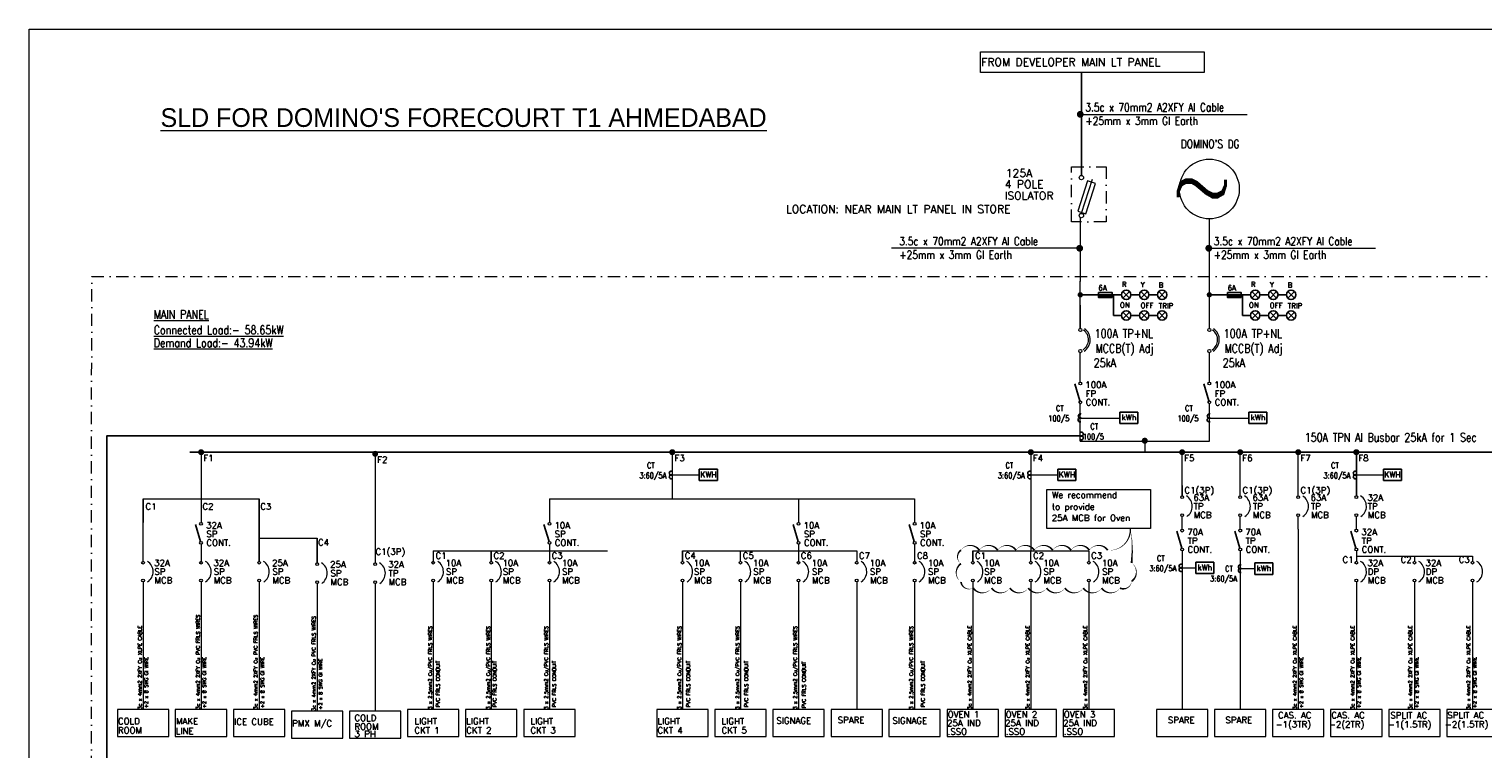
# Model space of a CAD drawing. Header units: inches. Extents: x 11035 to 14173, y 21538 to 23110.
# Tile 3 of 6: x 11035 to 12224, y 22521 to 23110. Entities that reach past the tile are written whole.
import ezdxf
from ezdxf.enums import TextEntityAlignment as Align

# ---------------------------------------------------------------- set-up
doc = ezdxf.new("R2010")
doc.units = ezdxf.units.IN
doc.header["$LTSCALE"] = 4
doc.header["$MEASUREMENT"] = 0
doc.linetypes.add('DASHDOT', pattern=[1, 0.5, -0.25, 0, -0.25])
for name, color, linetype in [('DRG', 1, 'Continuous'), ('LAYOUT', 7, 'Continuous'), ('METER', 1, 'Continuous'), ('TEXT', 7, 'Continuous')]:
    doc.layers.add(name, color=color, linetype=linetype)
doc.styles.add('RD', font='romand.shx')
doc.styles.add('ROMANS', font='romans.shx', dxfattribs={"height": 2.5})
doc.styles.add('RT', font='romant.shx')

msp = doc.modelspace()

# ---------------------------------------------------------------- hatches: boundary and pattern name
at = {"ltscale": 4}
for points in [[(11920.6, 22890.9), (11920.6, 22893), (11909.5, 22893), (11909.5, 22890.9)], [(12026.1, 22890.9), (12026.1, 22893), (12015, 22893), (12015, 22890.9)]]:
    msp.add_hatch(color=1, dxfattribs=at).paths.add_polyline_path(points)

# ---------------------------------------------------------------- linework, layer by layer
at = {"color": 1}
for p, q in [((11895.7, 22990.7), (11895.7, 23074.9)), ((11921.9, 22893), (11921.9, 22876.1)), ((12027.4, 22893), (12027.4, 22876.1)), ((11894.4, 22806.1), (11890.2, 22820.1)), ((11999.9, 22806.1), (11995.8, 22820.1))]:
    msp.add_line(p, q, dxfattribs=at)
at = {"color": 1, "lineweight": 0}
for p, q in [((11894.7, 23040.7), (12031, 23040.7)), ((11894.2, 22931.1), (11740.4, 22931.1)), ((11999.7, 22931.1), (12136, 22931.1)), ((11894.7, 22865.5), (11894.6, 22904.1)), ((11894.6, 22865.5), (11894.6, 22904.1)), ((12000.2, 22865.5), (12000.2, 22904.1)), ((12000.2, 22865.5), (12000.2, 22904.1)), ((11894.6, 22821.6), (11894.6, 22845.6)), ((12000.2, 22821.6), (12000.2, 22845.6)), ((11894.6, 22773.1), (11894.6, 22803.9)), ((12000.2, 22773.1), (12000.2, 22803.9)), ((11894.7, 22792.1), (11927.5, 22792.1)), ((12000.2, 22792.1), (12033, 22792.1))]:
    msp.add_line(p, q, dxfattribs=at)
at = {"color": 1, "ltscale": 4}
for p, q in [((11928.3, 22893), (11894.6, 22893)), ((11929.5, 22890.3), (11934.9, 22895.7)), ((11929.5, 22895.7), (11934.9, 22890.3)), ((11943.1, 22893), (11936, 22893)), ((11944.2, 22895.7), (11949.7, 22890.3)), ((11944.3, 22890.3), (11949.7, 22895.7)), ((11957.7, 22893), (11950.8, 22893)), ((11958.8, 22890.3), (11964.2, 22895.7)), ((11958.8, 22895.7), (11964.2, 22890.3)), ((12033.9, 22893), (12000.1, 22893)), ((12035, 22890.3), (12040.4, 22895.7)), ((12035, 22895.7), (12040.4, 22890.3)), ((12048.7, 22893), (12041.6, 22893)), ((12049.8, 22890.3), (12055.2, 22895.7)), ((12049.8, 22895.7), (12055.2, 22890.3)), ((12063.2, 22893), (12056.3, 22893)), ((12064.3, 22890.3), (12069.8, 22895.7)), ((12064.3, 22895.7), (12069.8, 22890.3)), ((11928.3, 22876.1), (11921.9, 22876.1)), ((11929.5, 22873.3), (11934.9, 22878.8)), ((11929.5, 22878.8), (11934.9, 22873.3)), ((11943.1, 22876.1), (11936, 22876.1)), ((11944.2, 22878.8), (11949.7, 22873.3)), ((11944.3, 22873.3), (11949.7, 22878.8)), ((11957.7, 22876.1), (11950.8, 22876.1)), ((11958.8, 22873.3), (11964.2, 22878.8)), ((11958.8, 22878.8), (11964.2, 22873.3)), ((12033.9, 22876.1), (12027.4, 22876.1)), ((12035, 22873.3), (12040.4, 22878.8)), ((12035, 22878.8), (12040.4, 22873.3)), ((12048.7, 22876.1), (12041.6, 22876.1)), ((12049.8, 22873.3), (12055.2, 22878.8)), ((12049.8, 22878.8), (12055.2, 22873.3)), ((12063.2, 22876.1), (12056.3, 22876.1)), ((12064.3, 22873.3), (12069.8, 22878.8)), ((12064.3, 22878.8), (12069.8, 22873.3))]:
    msp.add_line(p, q, dxfattribs=at)
at = {"color": 4, "lineweight": 5, "ltscale": 4}
for p, q in [((11175.6, 22764.2), (11175.6, 22706.6)), ((11318.1, 22762.9), (11318.1, 22673.7)), ((11561, 22764.2), (11561, 22726)), ((11854.2, 22764.2), (11854.2, 22683.5)), ((11978, 22728.5), (11978, 22764.2)), ((12025.4, 22728.5), (12025.4, 22764.2)), ((12072.9, 22728.5), (12072.9, 22764.2)), ((12120.4, 22764.2), (12120.4, 22728.5)), ((12120.4, 22728.5), (12120.4, 22764.2)), ((11978, 22737), (11978, 22728.5)), ((11128.2, 22726), (11223.1, 22726)), ((11128.2, 22726), (11128.2, 22706.6)), ((11128.2, 22674.9), (11128.2, 22726)), ((11223.1, 22726), (11223.1, 22706.6)), ((11460.5, 22726), (11460.5, 22706.6)), ((11460.5, 22726), (11759.2, 22726)), ((11664.3, 22726), (11664.3, 22706.6)), ((11759.2, 22726), (11759.2, 22706.6)), ((11978, 22701.1), (11978, 22711.5)), ((12025.5, 22701.1), (12025.4, 22711.5)), ((12072.9, 22701.1), (12072.9, 22711.5)), ((12120.4, 22701.1), (12120.4, 22711.5)), ((12072.9, 22701.1), (12072.9, 22553.5)), ((11175.6, 22688.9), (11175.6, 22673.8)), ((11223.1, 22693.8), (11270.6, 22693.8)), ((11460.5, 22688.9), (11460.5, 22673.8)), ((11664.3, 22688.9), (11664.3, 22673.8)), ((11759.2, 22688.9), (11759.2, 22673.8)), ((11365.5, 22683.5), (11508, 22683.5)), ((11365.5, 22683.5), (11365.5, 22673.8)), ((11413, 22683.5), (11413, 22674.9)), ((11413, 22674.9), (11413, 22683.5)), ((11569.3, 22683.5), (11569.3, 22674.9)), ((11569.3, 22683.5), (11711.8, 22683.5)), ((11569.3, 22674.9), (11569.3, 22683.5)), ((11616.8, 22674.9), (11616.8, 22683.5)), ((11664.3, 22683.5), (11664.3, 22674.9)), ((11711.8, 22683.5), (11711.8, 22674.9)), ((11759.2, 22683.5), (11759.2, 22674.9)), ((11806.7, 22683.5), (11806.7, 22674.9)), ((11806.7, 22683.5), (11901.7, 22683.5)), ((11806.7, 22674.9), (11806.7, 22683.5)), ((11854.2, 22674.9), (11854.2, 22683.5)), ((11901.7, 22683.5), (11901.7, 22674.9)), ((11978, 22683.4), (11978, 22553.5)), ((12025.5, 22683.4), (12025.4, 22553.5)), ((12120.4, 22683.4), (12120.4, 22674.9)), ((12120.4, 22679.2), (12215.4, 22679.1)), ((12167.9, 22679.2), (12167.9, 22674.9)), ((12215.4, 22679.2), (12215.4, 22674.9)), ((11128.2, 22658), (11128.2, 22553.5)), ((11175.6, 22658), (11175.6, 22553.5)), ((11223.1, 22658), (11223.1, 22553.5)), ((11270.6, 22656.8), (11270.6, 22552.2)), ((11318.1, 22656.8), (11318.1, 22552.2)), ((11365.5, 22658), (11365.5, 22553.5)), ((11413, 22658), (11413, 22553.5)), ((11460.5, 22658), (11460.5, 22553.5)), ((11569.3, 22658), (11569.3, 22553.5)), ((11616.8, 22658), (11616.8, 22553.5)), ((11664.3, 22658), (11664.3, 22553.5)), ((11711.8, 22658), (11711.8, 22553.5)), ((11759.2, 22658), (11759.2, 22553.5)), ((11806.7, 22658), (11806.7, 22553.5)), ((11854.2, 22658), (11854.2, 22553.5)), ((11901.7, 22658), (11901.7, 22553.5)), ((12120.4, 22658), (12120.4, 22553.5)), ((12167.9, 22658), (12167.9, 22553.5)), ((12215.4, 22658), (12215.3, 22553.5))]:
    msp.add_line(p, q, dxfattribs=at)
at = {"color": 4, "lineweight": 0}
for p, q in [((11561, 22745.6), (11583.1, 22745.6)), ((11854.2, 22745.6), (11876.3, 22745.6)), ((12120.4, 22745.6), (12142.5, 22745.6)), ((11978, 22669.6), (11989.1, 22669.6)), ((12026.4, 22668.9), (12037.4, 22668.9))]:
    msp.add_line(p, q, dxfattribs=at)
at = {"color": 4}
for p, q in [((11223.1, 22674.9), (11223.1, 22726)), ((11175.3, 22691.1), (11171.2, 22705.1)), ((11460.2, 22691.1), (11456, 22705.1)), ((11664, 22691.1), (11659.8, 22705.1)), ((11758.9, 22691.1), (11754.8, 22705.1)), ((11977.7, 22685.6), (11973.6, 22699.6)), ((12025.2, 22685.6), (12021, 22699.6)), ((12120.1, 22685.6), (12116, 22699.6)), ((11270.6, 22673.7), (11270.6, 22693.8))]:
    msp.add_line(p, q, dxfattribs=at)
at = {"color": 5, "lineweight": 0}
msp.add_lwpolyline([(11035, 23110.5), (12833.7, 23110.5), (12833.7, 21538.9), (11035, 21538.9)], close=True, dxfattribs=at)
at = {"color": 3, "linetype": 'Continuous', "lineweight": 0, "ltscale": 5}
msp.add_lwpolyline([(11813, 23091.9), (11996, 23091.9), (11996, 23074.9), (11813, 23074.9)], close=True, dxfattribs=at)
at = {"color": 1, "lineweight": 0, "const_width": 2.67}
for points in [[(11893.2, 23040.7, 1), (11896.1, 23040.7, 1)], [(11892.7, 22931.1, 1), (11895.6, 22931.1, 1)], [(11998.3, 22931.1, 1), (12001.2, 22931.1, 1)]]:
    msp.add_lwpolyline(points, format="xyb", close=True, dxfattribs=at)
at = {"color": 3, "linetype": 'DASHDOT', "lineweight": 0, "ltscale": 5}
msp.add_lwpolyline([(11887.5, 22997.8), (11915.7, 22997.8), (11915.7, 22952.8), (11887.5, 22952.8)], close=True, dxfattribs=at)
at = {"color": 7, "linetype": 'DASHDOT', "lineweight": 0, "ltscale": 5}
msp.add_lwpolyline([(11600.5, 21922.8), (11086, 21922.8), (11086.2, 22908), (12775.7, 22908), (12775.5, 22229.3), (11600.5, 22229.3), (11600.5, 21922.8)], dxfattribs=at)
at = {"color": 1, "ltscale": 4, "const_width": 2.07}
for points in [[(11893.5, 22893, 1), (11895.8, 22893, 1)], [(11999.1, 22893, 1), (12001.3, 22893, 1)]]:
    msp.add_lwpolyline(points, format="xyb", close=True, dxfattribs=at)
at = {"color": 1, "ltscale": 4}
for points in [[(11909.5, 22894.9), (11920.6, 22894.9), (11920.6, 22890.9), (11909.5, 22890.9)], [(12015, 22894.9), (12026.1, 22894.9), (12026.1, 22890.9), (12015, 22890.9)]]:
    msp.add_lwpolyline(points, close=True, dxfattribs=at)
at = {"color": 1, "lineweight": 0}
for points in [[(11896.9, 22848.1, 0.535976), (11897.4, 22864, 0.535976)], [(11897.7, 22846.9, 0.535976), (11898.2, 22865.2, 0.535976)], [(12002.5, 22848.1, 0.535976), (12002.9, 22864, 0.535976)], [(12003.2, 22846.9, 0.535976), (12003.7, 22865.2, 0.535976)]]:
    msp.add_lwpolyline(points, format="xyb", dxfattribs=at)
at = {"color": 4}
msp.add_lwpolyline([(11187.4, 22190.9), (11098.5, 22190.9), (11098.5, 22777.5), (11895, 22777.5)], dxfattribs=at)
at = {"color": 1, "lineweight": 0}
for points in [[(11894.6, 22773.1), (12000.2, 22773.1)], [(11947.4, 22773.1), (11947.4, 22764.2)]]:
    msp.add_lwpolyline(points, dxfattribs=at)
at = {"color": 1, "lineweight": 5, "ltscale": 4, "const_width": 2.35}
msp.add_lwpolyline([(11946.1, 22773.6, 1), (11948.7, 22773.6, 1)], format="xyb", close=True, dxfattribs=at)
at = {"color": 1, "lineweight": 0, "const_width": 1.46}
msp.add_lwpolyline([(11166.3, 22764.2), (12712.5, 22764.2), (12712.5, 22510), (11110.9, 22510), (11110.9, 22231.9), (11458.5, 22231.9)], dxfattribs=at)
at = {"color": 4, "lineweight": 5, "ltscale": 4, "const_width": 2.35}
for points in [[(11174.4, 22764.2, 1), (11177, 22764.2, 1)], [(11316.8, 22762.9, 1), (11319.3, 22762.9, 1)], [(11559.7, 22764.2, 1), (11562.3, 22764.2, 1)], [(11852.9, 22764.2, 1), (11855.5, 22764.2, 1)], [(11976.7, 22764.2, 1), (11979.2, 22764.2, 1)], [(12024.2, 22764.2, 1), (12026.7, 22764.2, 1)], [(12071.6, 22764.2, 1), (12074.2, 22764.2, 1)], [(12119.1, 22764.2, 1), (12121.7, 22764.2, 1)]]:
    msp.add_lwpolyline(points, format="xyb", close=True, dxfattribs=at)
at = {"color": 7, "lineweight": 5, "ltscale": 4}
msp.add_lwpolyline([(11867.3, 22733.6), (11952.1, 22733.6), (11952.1, 22701.8), (11867.3, 22701.8)], close=True, dxfattribs=at)
at = {"color": 0}
for points in [[(11935.6, 22701.8, 1.24, 1.5, 0.518318), (11935.6, 22701.8, 0, 1.5, -0.072067), (11936.6, 22673.5, 0, 1.5, -0.520567), (11936.6, 22658.5, 0, 1.5, -0.520567), (11927.1, 22653, 0, 1.5, -0.520567), (11912.1, 22653, 0, 1.5, -0.520567), (11897.1, 22653, 0, 1.5, -0.520567), (11882.1, 22653, 0, 1.5, -0.520567), (11867.1, 22653, 0, 1.5, -0.520567), (11852.1, 22653, 0, 1.5, -0.520567), (11837.1, 22653, 0, 1.5, -0.520567), (11822.1, 22653, 0, 1.5, -0.520567), (11807.1, 22653, 0, 1.5, -0.520567), (11797.1, 22658, 0, 1.5, -0.520567), (11797.1, 22673, 0, 1.5, -0.520567), (11797.1, 22684, 0, 0, 0)], [(11797.1, 22684, 0, 1.5, -0.520567), (11812.1, 22684, 0, 1.5, -0.520567), (11827.1, 22684, 0, 1.5, -0.520567), (11842.1, 22684, 0, 1.5, -0.520567), (11857.1, 22684, 0, 1.5, -0.520567), (11872.1, 22684, 0, 1.5, -0.520567), (11887.1, 22684, 0, 1.5, -0.520567), (11902.1, 22684, 0, 1.5, -0.520567), (11917.1, 22684, 0, 1.24, 0.461151), (11935.6, 22701.8, 0, 1.24, -0.417933)]]:
    msp.add_lwpolyline(points, format="xyseb", dxfattribs=at)
at = {"color": 4, "lineweight": 5, "ltscale": 4}
for points in [[(11107.2, 22531.5), (11149.2, 22531.5), (11149.2, 22553.5), (11107.2, 22553.5)], [(11154.6, 22531.5), (11196.6, 22531.5), (11196.6, 22553.5), (11154.6, 22553.5)], [(11202.1, 22531.5), (11244.1, 22531.5), (11244.1, 22553.5), (11202.1, 22553.5)], [(11249.6, 22530.2), (11291.6, 22530.2), (11291.6, 22552.2), (11249.6, 22552.2)], [(11297.1, 22530.2), (11339.1, 22530.2), (11339.1, 22552.2), (11297.1, 22552.2)], [(11344.5, 22531.5), (11386.5, 22531.5), (11386.5, 22553.5), (11344.5, 22553.5)], [(11392, 22531.5), (11434, 22531.5), (11434, 22553.5), (11392, 22553.5)], [(11439.5, 22531.5), (11481.5, 22531.5), (11481.5, 22553.5), (11439.5, 22553.5)], [(11548.3, 22531.5), (11590.3, 22531.5), (11590.3, 22553.5), (11548.3, 22553.5)], [(11595.8, 22531.5), (11637.8, 22531.5), (11637.8, 22553.5), (11595.8, 22553.5)], [(11643.3, 22531.5), (11685.3, 22531.5), (11685.3, 22553.5), (11643.3, 22553.5)], [(11690.8, 22531.5), (11732.8, 22531.5), (11732.8, 22553.5), (11690.8, 22553.5)], [(11738.2, 22531.5), (11780.2, 22531.5), (11780.2, 22553.5), (11738.2, 22553.5)], [(11785.7, 22531.5), (11827.7, 22531.5), (11827.7, 22553.5), (11785.7, 22553.5)], [(11833.2, 22531.5), (11875.2, 22531.5), (11875.2, 22553.5), (11833.2, 22553.5)], [(11880.7, 22531.5), (11922.7, 22531.5), (11922.7, 22553.5), (11880.7, 22553.5)], [(11957, 22531.5), (11999, 22531.5), (11999, 22553.5), (11957, 22553.5)], [(12004.4, 22531.5), (12046.4, 22531.5), (12046.4, 22553.5), (12004.4, 22553.5)], [(12051.9, 22531.5), (12093.9, 22531.5), (12093.9, 22553.5), (12051.9, 22553.5)], [(12099.4, 22531.5), (12141.4, 22531.5), (12141.4, 22553.5), (12099.4, 22553.5)], [(12146.9, 22531.5), (12188.9, 22531.5), (12188.9, 22553.5), (12146.9, 22553.5)], [(12194.3, 22531.5), (12236.3, 22531.5), (12236.3, 22553.5), (12194.3, 22553.5)]]:
    msp.add_lwpolyline(points, close=True, dxfattribs=at)
at = {"color": 1, "lineweight": 5, "ltscale": 4}
for centre, radius in [((11895.6, 22988.9), 1.77), ((11895.6, 22957.9), 1.77), ((11894.7, 22820.5), 1.13), ((12000.2, 22820.5), 1.13), ((11894.7, 22805), 1.13), ((12000.2, 22805), 1.13)]:
    msp.add_circle(centre, radius, dxfattribs=at)
at = {"color": 1, "ltscale": 4}
for centre in [(11932.2, 22893), (11947, 22893), (11961.5, 22893), (12037.7, 22893), (12052.5, 22893), (12067.1, 22893), (11932.2, 22876.1), (11947, 22876.1), (11961.5, 22876.1), (12037.7, 22876.1), (12052.5, 22876.1), (12067.1, 22876.1)]:
    msp.add_circle(centre, 3.84, dxfattribs=at)
at = {"color": 1, "lineweight": 0}
for centre in [(11894.7, 22864.2), (12000.2, 22864.2), (11894.7, 22846.9), (12000.2, 22846.9)]:
    msp.add_circle(centre, 1.33, dxfattribs=at)
at = {"color": 4, "lineweight": 5, "ltscale": 4}
for centre in [(11978, 22727.3), (12025.4, 22727.3), (12072.9, 22727.3), (12120.4, 22727.3), (11978, 22712.6), (12025.4, 22712.6), (12072.9, 22712.6), (12120.4, 22712.6), (11175.6, 22705.5), (11460.5, 22705.5), (11664.3, 22705.5), (11759.2, 22705.5), (11978, 22700), (12025.5, 22700), (12120.4, 22700), (11175.6, 22690), (11460.5, 22690), (11664.3, 22690), (11759.2, 22690), (11978, 22684.5), (12025.5, 22684.5), (12120.4, 22684.5), (11128.2, 22673.8), (11175.6, 22673.8), (11223.1, 22673.8), (11270.6, 22672.6), (11318.1, 22672.6), (11365.5, 22673.8), (11413, 22673.8), (11460.5, 22673.8), (11569.3, 22673.8), (11616.8, 22673.8), (11664.3, 22673.8), (11711.8, 22673.8), (11759.2, 22673.8), (11806.7, 22673.8), (11854.2, 22673.8), (11901.7, 22673.8), (12120.4, 22673.8), (12167.9, 22673.8), (12215.3, 22673.8), (11128.2, 22659.1), (11175.6, 22659.1), (11223.1, 22659.1), (11270.6, 22657.9), (11318.1, 22657.9), (11365.5, 22659.1), (11413, 22659.1), (11460.5, 22659.1), (11569.3, 22659.1), (11616.8, 22659.1), (11664.3, 22659.1), (11711.8, 22659.1), (11759.2, 22659.1), (11806.7, 22659.1), (11854.2, 22659.1), (11901.7, 22659.1), (12120.4, 22659.1), (12167.9, 22659.1), (12215.3, 22659.1)]:
    msp.add_circle(centre, 1.13, dxfattribs=at)
for centre in [(11976.3, 22719.9), (12023.8, 22719.9), (12071.3, 22719.9), (12118.7, 22719.9), (11126.5, 22666.4), (11174, 22666.4), (11221.5, 22666.4), (11268.9, 22665.2), (11316.4, 22665.2), (11363.9, 22666.4), (11411.3, 22666.4), (11458.8, 22666.4), (11567.7, 22666.4), (11615.2, 22666.4), (11662.6, 22666.4), (11710.1, 22666.4), (11757.6, 22666.4), (11805.1, 22666.4), (11852.5, 22666.4), (11900, 22666.4), (12118.7, 22666.4), (12166.2, 22666.4), (12213.7, 22666.4)]:
    msp.add_arc(centre, 9.95, 302.6866, 58.2606, dxfattribs=at)
at = {"layer": 'DRG'}
for centre, start, end in [((11894.5, 22790.6), 62.3617, 293.941), ((11894.7, 22793.8), 66.059, 297.6383), ((12000.1, 22790.6), 62.3617, 293.941), ((12000.2, 22793.8), 66.059, 297.6383)]:
    msp.add_arc(centre, 1.68, start, end, dxfattribs=at)
at = {"layer": 'DRG', "color": 4}
for centre, start, end in [((11895.4, 22779), 242.3617, 113.941), ((11895.4, 22776), 246.059, 117.6383), ((11560.2, 22747.1), 66.059, 297.6383), ((11560.2, 22744.1), 62.3617, 293.941), ((11853.4, 22747.1), 66.059, 297.6383), ((11853.4, 22744.1), 62.3617, 293.941), ((12119.6, 22747.1), 66.059, 297.6383), ((12119.6, 22744.1), 62.3617, 293.941), ((11977.2, 22671), 66.059, 297.6383), ((11977.2, 22668.1), 62.3617, 293.941), ((12025.6, 22670.4), 66.059, 297.6383), ((12025.6, 22667.4), 62.3617, 293.941)]:
    msp.add_arc(centre, 1.68, start, end, dxfattribs=at)
at = {"layer": 'LAYOUT', "color": 1, "lineweight": 5}
for p, q in [((11900.6, 22986.3), (11892.6, 22961.4)), ((11895.6, 22959.7), (11904.6, 22987.6)), ((11899.2, 22959.3), (11907.1, 22984.2)), ((11907.1, 22984.2), (11900.6, 22986.3)), ((11892.6, 22961.4), (11899.2, 22959.3)), ((11894.7, 22904), (11894.7, 22956.6)), ((12000.2, 22904), (12000.2, 22955.1))]:
    msp.add_line(p, q, dxfattribs=at)
msp.add_circle((12000.2, 22979.6), 24.5, dxfattribs=at)
at = {"layer": 'METER'}
for p, q in [((11927.1, 22787.6), (11927.1, 22797)), ((11927.1, 22797), (11941.8, 22797)), ((11941.8, 22797), (11941.8, 22787.6)), ((12032.6, 22787.6), (12032.6, 22797)), ((12032.6, 22797), (12047.3, 22797)), ((12047.3, 22797), (12047.3, 22787.6)), ((11927.1, 22787.6), (11941.8, 22787.6)), ((12032.6, 22787.6), (12047.3, 22787.6))]:
    msp.add_line(p, q, dxfattribs=at)
at = {"layer": 'METER', "color": 4}
for p, q in [((11583.1, 22740.9), (11583.1, 22750.3)), ((11583.1, 22750.3), (11597.9, 22750.3)), ((11597.9, 22750.3), (11597.9, 22740.9)), ((11876.3, 22740.9), (11876.3, 22750.3)), ((11876.3, 22750.3), (11891, 22750.3)), ((11891, 22750.3), (11891, 22740.9)), ((12142.5, 22740.9), (12142.5, 22750.3)), ((12142.5, 22750.3), (12157.2, 22750.3)), ((12157.2, 22750.3), (12157.2, 22740.9)), ((11597.9, 22740.9), (11583.1, 22740.9)), ((11891, 22740.9), (11876.3, 22740.9)), ((12157.2, 22740.9), (12142.5, 22740.9)), ((11989.1, 22664.9), (11989.1, 22674.2)), ((11989.1, 22674.2), (12003.8, 22674.2)), ((12003.8, 22674.2), (12003.8, 22664.9)), ((12037.4, 22664.2), (12037.4, 22673.6)), ((12037.4, 22673.6), (12052.2, 22673.6)), ((12052.2, 22673.6), (12052.2, 22664.2)), ((12003.8, 22664.9), (11989.1, 22664.9)), ((12052.2, 22664.2), (12037.4, 22664.2))]:
    msp.add_line(p, q, dxfattribs=at)

# ---------------------------------------------------------------- texts
at = {"color": 1, "lineweight": 5, "ltscale": 4, "style": 'RT'}
for s, height, p in [('FROM DEVELOPER MAIN LT PANEL', 6.472, (11813.7, 23080.2)), ('125A', 6.47, (11833.7, 22989.4)), ('4 POLE', 6.47, (11832.8, 22980.3)), ('~', 50, (11968.4, 22958.6)), ('ISOLATOR', 6.47, (11832.8, 22970.9)), ('LOCATION: NEAR MAIN LT PANEL IN STORE', 6.472, (11654, 22959.9)), ('6A', 4.22, (11909.5, 22896.6)), ('R', 4.22, (11928.6, 22899.4)), ('Y', 4.22, (11944, 22899.2)), ('B', 4.22, (11958.7, 22898.9)), ('6A', 4.22, (12015.1, 22896.6)), ('R', 4.22, (12034.1, 22899.4)), ('Y', 4.22, (12049.6, 22899.2)), ('B', 4.22, (12064.2, 22898.9)), ('ON', 4.22, (11927.1, 22882.5)), ('ON', 4.22, (12032.6, 22882.5)), ('OFF', 4.22, (11944, 22882.2)), ('TRIP', 4.22, (11958.7, 22881.9)), ('OFF', 4.22, (12049.6, 22882.2)), ('TRIP', 4.22, (12064.2, 22881.9)), ('100A', 5.14, (11898.8, 22816.8)), ('100A', 5.14, (12004.3, 22816.8)), ('CONT.', 5.14, (11899.1, 22802.5)), ('FP', 5.14, (11899, 22809.6)), ('CONT.', 5.14, (12004.6, 22802.5)), ('FP', 5.14, (12004.6, 22809.6))]:
    msp.add_text(s, height=height, dxfattribs=at).set_placement(p)
at = {"color": 1, "lineweight": 0, "width": 0.8}
for s, height, style, p in [('100A TP+NL', 7.1, 'RD', (11906.4, 22857.8)), ('100A TP+NL', 7.1, 'RD', (12011.9, 22857.8)), ('MCCB(T) Adj', 7.098, 'RD', (11907.1, 22845.6)), ('MCCB(T) Adj', 7.098, 'RD', (12012.6, 22845.6)), ('25kA', 7.1, 'RD', (11905.6, 22833.8)), ('25kA', 7.1, 'RD', (12011.1, 22833.8)), ('100/5', 4.68, 'ROMANS', (11868.5, 22789.5)), ('CT', 4.68, 'ROMANS', (11874.7, 22797.8)), ('100/5', 4.68, 'ROMANS', (11974.1, 22789.5)), ('CT', 4.68, 'ROMANS', (11980.3, 22797.8))]:
    msp.add_text(s, height=height, dxfattribs=dict(at, style=style)).set_placement(p)
at = {"color": 4, "lineweight": 0, "style": 'ROMANS', "width": 0.8}
for s, p in [('100/5', (11896.7, 22774.6)), ('CT', (11902.9, 22782.9)), ('3:60/5A', (11534.1, 22742.8)), ('CT', (11540.3, 22751)), ('3:60/5A', (11827.3, 22742.8)), ('CT', (11833.5, 22751)), ('3:60/5A', (12093.5, 22742.8)), ('CT', (12099.7, 22751)), ('CT', (11957.3, 22675)), ('3:60/5A', (11951.1, 22666.8)), ('3:60/5A', (12000.8, 22658.3)), ('CT', (12013.1, 22666.5))]:
    msp.add_text(s, height=4.68, dxfattribs=at).set_placement(p)
at = {"color": 1, "lineweight": 0, "ltscale": 4, "style": 'RD', "width": 0.8}
msp.add_text('150A TPN Al Busbar 25kA for 1 Sec', height=7.098, dxfattribs=at).set_placement((12078.2, 22772.8))
at = {"color": 4, "lineweight": 5, "ltscale": 4, "style": 'RT'}
for s, p in [('F1', (11177.5, 22756.8)), ('F2', (11319.7, 22755.6)), ('F3', (11562.8, 22756.8)), ('F4', (11855.8, 22756.8)), ('F5', (11979.6, 22756.8)), ('F6', (12027.1, 22756.8)), ('F7', (12074.6, 22756.8)), ('F8', (12122, 22756.8)), ('63A', (11987.1, 22724.5)), ('TP', (11987.3, 22717.4)), ('63A', (12035.5, 22724.5)), ('TP', (12035.8, 22717.4)), ('63A', (12083, 22724.5)), ('TP', (12083.2, 22717.4)), ('32A', (12129.5, 22724.5)), ('TP', (12129.7, 22717.4)), ('MCB', (11987.4, 22710.3)), ('MCB', (12035.8, 22710.3)), ('MCB', (12083.3, 22710.3)), ('MCB', (12129.8, 22710.3)), ('32A', (11179.8, 22701.8)), ('SP', (11180, 22694.6)), ('10A', (11464.6, 22701.8)), ('SP', (11464.8, 22694.6)), ('10A', (11668.4, 22701.8)), ('SP', (11668.6, 22694.6)), ('SP', (11763.6, 22694.6)), ('10A', (11763.3, 22701.8)), ('70A', (11982.1, 22696.3)), ('70A', (12029.6, 22696.3)), ('32A', (12124.5, 22696.3)), ('CONT.', (11180, 22687.5)), ('CONT.', (11464.9, 22687.5)), ('CONT.', (11668.7, 22687.5)), ('CONT.', (11763.6, 22687.5)), ('TP', (11982.4, 22689.1)), ('CONT.', (11982.4, 22682)), ('TP', (12029.8, 22689.1)), ('CONT.', (12029.9, 22682)), ('TP', (12124.8, 22689.1)), ('CONT.', (12124.8, 22682)), ('32A', (11137.3, 22671)), ('32A', (11185.7, 22671)), ('25A', (11233.7, 22671)), ('25A', (11281.2, 22669.8)), ('32A', (11328.7, 22669.8)), ('10A', (11375.6, 22671)), ('10A', (11422.1, 22671)), ('10A', (11470.6, 22671)), ('10A', (11578.5, 22671)), ('10A', (11626.9, 22671)), ('10A', (11674.9, 22671)), ('10A', (11722.4, 22671)), ('10A', (11769.9, 22671)), ('10A', (11815.8, 22671)), ('10A', (11864.3, 22671)), ('10A', (11912.3, 22671)), ('32A', (12129.5, 22671)), ('32A', (12177, 22671)), ('SP', (11137.5, 22663.9)), ('MCB', (11137.6, 22656.8)), ('SP', (11186, 22663.9)), ('MCB', (11186, 22656.8)), ('SP', (11234, 22663.9)), ('MCB', (11234, 22656.8)), ('SP', (11281.5, 22662.6)), ('TP', (11328.9, 22662.6)), ('SP', (11375.9, 22663.9)), ('MCB', (11375.9, 22656.8)), ('SP', (11422.4, 22663.9)), ('MCB', (11422.4, 22656.8)), ('SP', (11470.8, 22663.9)), ('MCB', (11470.8, 22656.8)), ('SP', (11578.7, 22663.9)), ('MCB', (11578.7, 22656.8)), ('SP', (11627.2, 22663.9)), ('MCB', (11627.2, 22656.8)), ('SP', (11675.2, 22663.9)), ('MCB', (11675.2, 22656.8)), ('SP', (11722.6, 22663.9)), ('MCB', (11722.7, 22656.8)), ('SP', (11770.1, 22663.9)), ('MCB', (11770.1, 22656.8)), ('SP', (11816.1, 22663.9)), ('MCB', (11816.1, 22656.8)), ('SP', (11864.5, 22663.9)), ('MCB', (11864.5, 22656.8)), ('SP', (11912.5, 22663.9)), ('MCB', (11912.5, 22656.8)), ('DP', (12129.7, 22663.9)), ('MCB', (12129.8, 22656.8)), ('DP', (12177.2, 22663.9)), ('MCB', (12177.2, 22656.8)), ('MCB', (11281.5, 22655.5)), ('MCB', (11329, 22655.5)), ('COLD ', (11107.7, 22541.5)), ('MAKE ', (11155.2, 22541.5)), ('ICE CUBE', (11202.7, 22541)), ('PMX M/C', (11250.2, 22539.7)), ('COLD ', (11301.1, 22544.2)), ('ROOM', (11301.1, 22537.1)), ('LIGHT', (11350.1, 22541.5)), ('LIGHT', (11392.5, 22541.5)), ('LIGHT', (11445, 22541.5)), ('LIGHT', (11548.9, 22541.5)), ('LIGHT', (11601.3, 22541.5)), ('SIGNAGE', (11646.1, 22542)), ('SPARE', (11696.3, 22542.4)), ('SIGNAGE', (11741, 22542)), ('25A IND', (11785.7, 22540)), ('OVEN 1', (11786.2, 22547)), ('25A IND', (11833.2, 22540)), ('OVEN 2', (11833.7, 22547)), ('25A IND', (11880.7, 22540)), ('OVEN 3', (11881.2, 22547)), ('SPARE', (11966.3, 22542.4)), ('SPARE', (12013.4, 22542.4)), ('-1(3TR)', (12054.4, 22538.9)), ('CAS. AC', (12056.4, 22546.4)), ('-2(2TR)', (12098, 22538.9)), ('CAS. AC', (12100, 22546.4)), ('-1(1.5TR)', (12146.2, 22538.8)), ('SPLIT AC', (12148.2, 22546.3)), ('-2(1.5TR)', (12192.8, 22538.9)), ('SPLIT AC', (12194.8, 22546.4)), ('ROOM', (11107.7, 22534)), ('LINE', (11155, 22533.5)), ('3 PH', (11301.1, 22531.1)), ('CKT 1', (11350.1, 22534)), ('CKT 2', (11392.5, 22534)), ('CKT 3', (11445, 22534)), ('CKT 4', (11548.9, 22534)), ('CKT 5', (11601.3, 22534)), ('.SSO', (11786.2, 22533)), ('.SSO', (11833.7, 22533)), ('.SSO', (11881.2, 22533))]:
    msp.add_text(s, height=5.14, dxfattribs=at).set_placement(p)
at = {"color": 7, "lineweight": 5, "ltscale": 4, "style": 'RT'}
for s, height, p in [('We recommend  ', 5.137, (11871.4, 22726.7)), ('C1(3P)', 5.14, (11979.8, 22730.5)), ('C1(3P)', 5.14, (12027.3, 22730.5)), ('C1(3P)', 5.14, (12074.7, 22730.5)), ('C1', 5.14, (11130.2, 22717.2)), ('C2', 5.14, (11176.8, 22717.2)), ('C3', 5.14, (11224.1, 22717.2)), ('to provide', 5.14, (11871.4, 22717)), ('25A MCB for Oven', 5.137, (11871.4, 22707.9)), ('C4', 5.14, (11271.3, 22687.8)), ('C1(3P)', 5.14, (11318.3, 22680.2)), ('C1', 5.14, (11367.4, 22677)), ('C2', 5.14, (11414.8, 22677)), ('C3', 5.14, (11462.3, 22677)), ('C4', 5.14, (11571.2, 22677)), ('C5', 5.14, (11618.6, 22677)), ('C6', 5.14, (11666.1, 22677)), ('C7', 5.14, (11713.6, 22677)), ('C8', 5.14, (11761.1, 22677)), ('C1', 5.14, (11808.5, 22677)), ('C2', 5.14, (11856, 22677)), ('C3', 5.14, (11903.5, 22677)), ('C1', 5.14, (12109.1, 22673.7)), ('C2', 5.14, (12156.6, 22673.7)), ('C3', 5.14, (12204.1, 22673.7))]:
    msp.add_text(s, height=height, dxfattribs=at).set_placement(p)
at = {"color": 4, "lineweight": 5, "ltscale": 4, "style": 'RT'}
for s, p in [('3c x 4mm2 2XFY Cu PVC FRLS WIRES', (11174.6, 22553.7)), ('3c x 4mm2 2XFY Cu PVC FRLS WIRES', (11221.8, 22553.7)), ('3c x 4mm2 2XFY Cu PVC FRLS WIRES', (11269.3, 22552.5)), ('3 x 2.5mm2 Cu/PVC FRLS WIRES ', (11364.5, 22553.7)), ('3 x 2.5mm2 Cu/PVC FRLS WIRES ', (11412, 22553.7)), ('3 x 2.5mm2 Cu/PVC FRLS WIRES ', (11459.4, 22553.7)), ('3 x 2.5mm2 Cu/PVC FRLS WIRES ', (11568.3, 22553.7)), ('3 x 2.5mm2 Cu/PVC FRLS WIRES ', (11615.8, 22553.7)), ('3 x 2.5mm2 Cu/PVC FRLS WIRES ', (11663, 22553.7)), ('3 x 2.5mm2 Cu/PVC FRLS WIRES ', (11757.9, 22553.7)), ('3c x 4mm2 2XFY Cu XLPE CABLE', (11127.1, 22553.7)), ('3c x 4mm2 2XFY Cu XLPE CABLE', (11805.7, 22553.7)), ('3c x 4mm2 2XFY Cu XLPE CABLE', (11853.1, 22553.7)), ('3c x 4mm2 2XFY Cu XLPE CABLE', (11900.3, 22553.7)), ('3c x 4mm2 2XFY Cu XLPE CABLE', (12071.6, 22553.7)), ('3c x 4mm2 2XFY Cu XLPE CABLE', (12118.8, 22553.7)), ('3c x 4mm2 2XFY Cu XLPE CABLE', (12166.1, 22553.7)), ('3c x 4mm2 2XFY Cu XLPE CABLE', (12213.6, 22553.7)), ('+2 x 8 SWG GI WIRE', (11132.3, 22554.8)), ('+2 x 8 SWG GI WIRE', (11179.8, 22554.8)), ('+2 x 8 SWG GI WIRE', (11227.3, 22554.8)), ('PVC FRLS CONDUIT', (11370.8, 22555.5)), ('PVC FRLS CONDUIT', (11417.2, 22555.5)), ('PVC FRLS CONDUIT', (11465.9, 22555.5)), ('PVC FRLS CONDUIT', (11575.5, 22555.5)), ('PVC FRLS CONDUIT', (11623, 22555.5)), ('PVC FRLS CONDUIT', (11670.1, 22554.8)), ('PVC FRLS CONDUIT', (11767.4, 22555.5)), ('+2 x 8 SWG GI WIRE', (12076.9, 22554.8)), ('+2 x 8 SWG GI WIRE', (12124, 22554.8)), ('+2 x 8 SWG GI WIRE', (12171.3, 22554.8)), ('+2 x 8 SWG GI WIRE', (12218.8, 22554.8)), ('+2 x 8 SWG GI WIRE', (11274.8, 22553.5))]:
    msp.add_text(s, height=2.964, rotation=90, dxfattribs=at).set_placement(p)
at = {"layer": 'METER', "style": 'ROMANS'}
for p in [(11934.5, 22790.3), (12040, 22790.3)]:
    msp.add_text('kWh', height=4.68, dxfattribs=at).set_placement(p, align=Align.CENTER)
at = {"layer": 'METER', "color": 4, "style": 'ROMANS'}
for s, p in [('KWH', (11590.5, 22743.6)), ('KWH', (11883.7, 22743.6)), ('KWH', (12149.9, 22743.6)), ('kWh', (11996.5, 22667.5)), ('kWh', (12044.8, 22666.9))]:
    msp.add_text(s, height=4.68, dxfattribs=at).set_placement(p, align=Align.CENTER)
at = {"layer": 'TEXT', "color": 7, "lineweight": 0, "ltscale": 10}
msp.add_text("%%USLD FOR DOMINO'S FORECOURT T1 AHMEDABAD", height=15.287, dxfattribs=at).set_placement((11142.5, 23030.4))
at = {"layer": 'TEXT', "color": 1, "lineweight": 0, "style": 'RT', "width": 0.8}
for s, p in [('3.5c x 70mm2 A2XFY Al Cable', (11898.8, 23043.1)), ('+25mm x 3mm GI Earth', (11898.8, 23032)), ("DOMINO'S DG", (11976.9, 23013.1)), ('3.5c x 70mm2 A2XFY Al Cable', (11746.6, 22933.5)), ('3.5c x 70mm2 A2XFY Al Cable', (12003.8, 22933.5)), ('+25mm x 3mm GI Earth', (11746.6, 22922.4)), ('+25mm x 3mm GI Earth', (12003.8, 22922.4))]:
    msp.add_text(s, height=6.75, dxfattribs=at).set_placement(p)
at = {"layer": 'TEXT', "color": 3, "lineweight": 0, "style": 'RD', "width": 0.8}
for s, p in [('%%UMAIN PANEL', (11137, 22873.4)), ('%%UConnected Load:- 58.65kW', (11137, 22860.7)), ('%%UDemand Load:- 43.94kW', (11137, 22850.1))]:
    msp.add_text(s, height=7.098, dxfattribs=at).set_placement(p)

doc.saveas('drawing.dxf')
